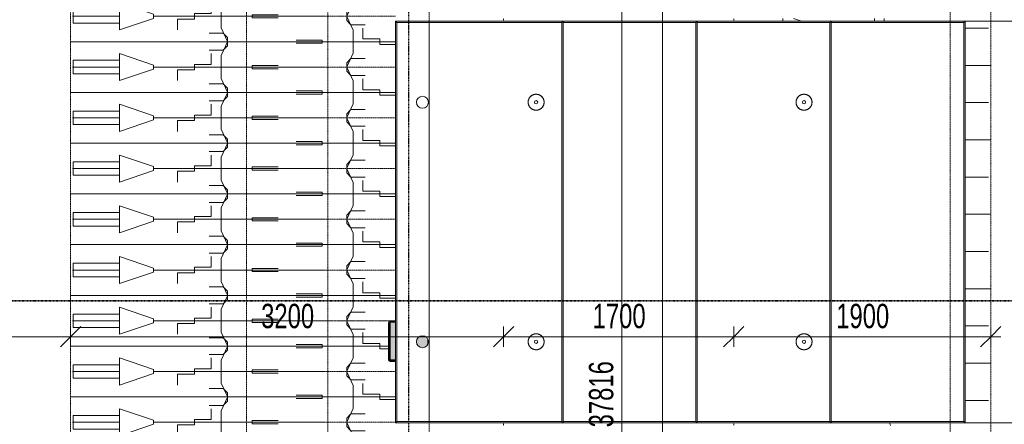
# Model space of a CAD drawing. Header units: millimetres. Extents: x -80560 to 110805, y -11020 to 52719.
# Tile 133 of 152: x 91418 to 98695, y 28285 to 31275. Entities that reach past the tile are written whole.
import ezdxf

# ---------------------------------------------------------------- set-up
doc = ezdxf.new("R2010")
doc.units = ezdxf.units.MM
for name, pattern in [('CENTER2', [20, 8, -4, 4, -4]), ('DASHDOT2', [8, 4, -2, 0, -2]), ('DASHED2-1', [3, 2, -1]), ('HIDDEN2', [4.5, 3, -1.5])]:
    doc.linetypes.add(name, pattern=pattern)
for name, color, linetype, lineweight in [('A-ANNO-DIMS', 211, 'Continuous', 9), ('A-ANNO-DIMS-100', 211, 'Continuous', 9), ('A-FLOR-OVHD', 1, 'DASHED2-1', 18), ('A-GENM', 13, 'Continuous', 18), ('A-GENM-HDLN', 13, 'DASHED2-1', 18), ('G-ANNO-SYMB', 111, 'Continuous', 9), ('S-COLS', 52, 'Continuous', 18), ('S-GRID', 1, 'Continuous', 9), ('S-STRS-MBND', 31, 'HIDDEN2', 18)]:
    doc.layers.add(name, color=color, linetype=linetype, lineweight=lineweight)
doc.styles.add('Arial_6', font='arial.ttf', dxfattribs={"width": 0.7, "height": 180})
doc.dimstyles.new('n3o_1_8', dxfattribs={"dimscale": 304.8, "dimtxt": 183.646692, "dimasz": 0.492126, "dimexe": 0.246063, "dimexo": 0.0625, "dimgap": 0.032808, "dimtad": 1, "dimdec": 0, "dimdsep": 46, "dimtxsty": 'Arial_6', "dimblk1": 'OBLIQUE', "dimblk2": 'OBLIQUE', "dimsah": 1, "dimcen": 0.09, "dimdle": 0.246063, "dimazin": 0, "dimtfac": 1, "dimtdec": 4, "dimtix": 1, "dimtmove": 0, "dimatfit": 3, "dimfxl": 0.246063, "dimfxlon": 1, "dimtvp": 1, "dimtolj": 1, "dimtzin": 0, "dimarcsym": 2})
doc.dimstyles.new('n3o_1_8_1', dxfattribs={"dimscale": 304.8, "dimtxt": 183.646692, "dimasz": 0.492126, "dimexe": 0.246063, "dimexo": 0.0625, "dimgap": 0.032808, "dimtad": 1, "dimdec": 0, "dimdsep": 46, "dimtxsty": 'Arial_6', "dimblk1": 'OBLIQUE', "dimblk2": 'OBLIQUE', "dimsah": 1, "dimcen": 0.09, "dimdle": 0.246063, "dimazin": 0, "dimtfac": 1, "dimtdec": 4, "dimtix": 1, "dimtmove": 2, "dimatfit": 3, "dimfxl": 0.246063, "dimfxlon": 1, "dimtvp": 1, "dimtolj": 1, "dimtzin": 0, "dimarcsym": 2})

# ---------------------------------------------------------------- blocks, each defined once
blk = doc.blocks.new('NLRS_28_SCO_UN_staalkolom koker betongevuld_gen_CGA - kolom A-1207033-DO_00 begane grond')
at = {"layer": 'S-COLS', "lineweight": 5}
h = blk.add_hatch(dxfattribs=at)
h.set_pattern_fill('FP_217', color=256, style=0, pattern_type=2)
h.set_pattern_definition([(45, (-69400, -28900), (-99.99975, 99.99975), []), (45, (-69315, -28900), (-99.99975, 99.99975), []), (45, (-69310, -28900), (-99.99975, 99.99975), []), (45, (-69305, -28900), (-99.99975, 99.99975), []), (45, (-69300, -28900), (-99.99975, 99.99975), []), (45, (-69295, -28900), (-99.99975, 99.99975), []), (45, (-69290, -28900), (-99.99975, 99.99975), []), (45, (-69285, -28900), (-99.99975, 99.99975), [])])
h.paths.add_polyline_path([(-138, -150), (-100, -148.9), (-100, -142), (-134, -142), (-139.7, -139.7), (-142, -134), (-142, 134), (-138.7, 140.1), (-134, 142), (-100, 142), (-100, 150), (-138.7, 149.7), (-146.5, 146.5), (-150, 138), (-150, -138), (-146.5, -146.5), (-138.7, -149.7)], flags=0)
h.paths.add_polyline_path([(142, -17.6), (142.5, -16.4), (144, -5), (142, 6.4), (142, -16.4)], flags=0)
at = {"layer": 'S-COLS', "lineweight": 9}
h = blk.add_hatch(color=256, dxfattribs=at)
h.paths.add_polyline_path([(-134, -142), (-100, -142), (-100, 142), (-134, 142), (-139.7, 139.7), (-142, 134), (-142, -134), (-138.7, -140.1)], flags=0)
h.paths.add_polyline_path([(100, -49), (111.4, -47.5), (122, -43.1), (132.4, -34.5), (138.1, -27), (142, -16.4), (140.9, 10.3), (137.1, 18.3), (131.1, 26.1), (122, 33.1), (111.4, 37.5), (100, 39), (88.6, 37.5), (78, 33.1), (68.9, 26.1), (61.9, 17), (57.5, 6.4), (56, -5), (57.5, -16.4), (61.9, -27), (68.9, -36.1), (78, -43.1), (88.6, -47.5)], flags=0)
at = {"layer": 'S-COLS'}
for p, q in [((-100, 150), (-138, 150)), ((-150, 138), (-150, -138)), ((-142, -134), (-142, 134)), ((-134, 142), (-100, 142)), ((142, 7.6), (142, -17.6)), ((-100, -142), (-134, -142)), ((-138, -150), (-100, -150))]:
    blk.add_line(p, q, dxfattribs=at)
at = {"layer": 'S-COLS', "lineweight": 35}
for p, q in [((-142, 134), (-142, -134)), ((-100, 142), (-134, 142)), ((142, -17.6), (142, 7.6)), ((-134, -142), (-100, -142))]:
    blk.add_line(p, q, dxfattribs=at)
at = {"layer": 'S-COLS'}
for centre, radius, start, end in [((-138, 138), 12, 90, 180), ((-134, 134), 8, 90, 180), ((-138, -138), 12, 180, 270), ((-134, -134), 8, 180, 270)]:
    blk.add_arc(centre, radius, start, end, dxfattribs=at)
at = {"layer": 'S-COLS', "lineweight": 35}
for centre, start, end in [((-134, 134), 90, 180), ((-134, -134), 180, 270)]:
    blk.add_arc(centre, 8, start, end, dxfattribs=at)
blk = doc.blocks.new('19112_SW_LeonardoCollege_R2020_rvt-1-DO_00 begane grond')
at = {"color": 50, "lineweight": 9}
blk.add_blockref('NLRS_28_SCO_UN_staalkolom koker betongevuld_gen_CGA - kolom A-1207033-DO_00 begane grond', (69400, 28900), dxfattribs=at)
blk = doc.blocks.new('95251-Leonardo College Leiden_rvt-1-DO_00 begane grond')
at = {"layer": 'A-GENM', "color": 130, "lineweight": 9}
for p, q in [((69300, 31265), (70530, 31265)), ((69300, 28295), (69300, 31265)), ((69300, 31265), (69310, 31255)), ((70530, 31255), (69310, 31255)), ((69310, 31255), (69310, 28305)), ((70530, 31265), (71520, 31265)), ((70535, 31260), (70530, 31265)), ((70535, 31260), (70530, 31255)), ((70530, 28305), (70530, 31255)), ((70540, 31255), (70535, 31260)), ((70540, 31255), (70540, 28305)), ((71520, 31255), (70540, 31255)), ((71520, 31265), (72510, 31265)), ((71525, 31260), (71520, 31265)), ((71525, 31260), (71520, 31255)), ((71520, 28305), (71520, 31255)), ((71530, 31255), (71525, 31260)), ((71530, 31255), (71530, 28305)), ((72510, 31255), (71530, 31255)), ((72510, 31265), (73500, 31265)), ((72515, 31260), (72510, 31265)), ((72515, 31260), (72510, 31255)), ((72510, 28305), (72510, 31255)), ((72520, 31255), (72515, 31260)), ((72520, 31255), (72520, 28305)), ((73500, 31255), (72520, 31255)), ((73505, 31260), (73500, 31265)), ((73505, 31260), (73500, 31255)), ((73500, 28305), (73500, 31255)), ((73510, 31255), (73505, 31260)), ((73510, 31255), (73510, 28305)), ((69310, 28305), (69300, 28295)), ((70530, 28295), (69300, 28295)), ((69310, 28305), (70530, 28305)), ((70530, 28305), (70535, 28300)), ((70530, 28295), (70535, 28300)), ((71520, 28295), (70530, 28295)), ((70535, 28300), (70540, 28305)), ((70540, 28305), (71520, 28305)), ((71520, 28305), (71525, 28300)), ((71520, 28295), (71525, 28300)), ((72510, 28295), (71520, 28295)), ((71525, 28300), (71530, 28305)), ((71530, 28305), (72510, 28305)), ((72510, 28305), (72515, 28300)), ((72510, 28295), (72515, 28300)), ((73500, 28295), (72510, 28295)), ((72515, 28300), (72520, 28305)), ((72520, 28305), (73500, 28305)), ((73500, 28305), (73505, 28300)), ((73500, 28295), (73505, 28300)), ((73505, 28300), (73510, 28305))]:
    blk.add_line(p, q, dxfattribs=at)
at = {"layer": 'A-GENM', "color": 130, "lineweight": 9, "flags": 128}
for points in [[(70340, 30724), (70337.6, 30724), (70335.3, 30723.8), (70332.9, 30723.6), (70330.6, 30723.2), (70328.3, 30722.8), (70326, 30722.3), (70323.7, 30721.7), (70321.4, 30721), (70319.2, 30720.2), (70317, 30719.3), (70314.9, 30718.4), (70312.8, 30717.3), (70310.7, 30716.2), (70308.7, 30715), (70306.7, 30713.7), (70304.8, 30712.3), (70302.9, 30710.9), (70301.1, 30709.4), (70299.4, 30707.8), (70297.7, 30706.1), (70296.1, 30704.4), (70294.5, 30702.6), (70293.1, 30700.7), (70291.7, 30698.8), (70290.4, 30696.9), (70289.1, 30694.9), (70288, 30692.8), (70286.9, 30690.7), (70285.9, 30688.6), (70285, 30686.4), (70284.2, 30684.2), (70283.5, 30681.9), (70282.8, 30679.6), (70282.3, 30677.3), (70281.9, 30675), (70281.5, 30672.7), (70281.2, 30670.3), (70281.1, 30668), (70281, 30665.6), (70281, 30663.3), (70281.1, 30660.9), (70281.4, 30658.6), (70281.7, 30656.2), (70282.1, 30653.9), (70282.5, 30651.6), (70283.1, 30649.3), (70283.8, 30647), (70284.6, 30644.8), (70285.4, 30642.6), (70286.4, 30640.4), (70287.4, 30638.3), (70288.5, 30636.2), (70289.7, 30634.2), (70290.9, 30632.2), (70292.3, 30630.3), (70293.7, 30628.4), (70295.2, 30626.6), (70296.8, 30624.8), (70298.4, 30623.1), (70300.1, 30621.5), (70301.9, 30619.9), (70303.8, 30618.4), (70305.6, 30617), (70307.6, 30615.7), (70309.6, 30614.4), (70311.6, 30613.3), (70313.7, 30612.2), (70315.9, 30611.2), (70318, 30610.2), (70320.2, 30609.4), (70322.5, 30608.7), (70324.7, 30608), (70327, 30607.4), (70329.3, 30607), (70331.7, 30606.6), (70334, 30606.3), (70336.4, 30606.1), (70338.7, 30606), (70340, 30606)], [(70340, 30606), (70342.4, 30606), (70344.7, 30606.2), (70347.1, 30606.4), (70349.4, 30606.8), (70351.7, 30607.2), (70354, 30607.7), (70356.3, 30608.3), (70358.6, 30609), (70360.8, 30609.8), (70363, 30610.7), (70365.1, 30611.6), (70367.2, 30612.7), (70369.3, 30613.8), (70371.3, 30615), (70373.3, 30616.3), (70375.2, 30617.7), (70377.1, 30619.1), (70378.9, 30620.6), (70380.6, 30622.2), (70382.3, 30623.9), (70383.9, 30625.6), (70385.5, 30627.4), (70386.9, 30629.3), (70388.3, 30631.2), (70389.6, 30633.1), (70390.9, 30635.1), (70392, 30637.2), (70393.1, 30639.3), (70394.1, 30641.4), (70395, 30643.6), (70395.8, 30645.8), (70396.5, 30648.1), (70397.2, 30650.4), (70397.7, 30652.7), (70398.1, 30655), (70398.5, 30657.3), (70398.8, 30659.7), (70398.9, 30662), (70399, 30664.4), (70399, 30666.7), (70398.9, 30669.1), (70398.6, 30671.4), (70398.3, 30673.8), (70397.9, 30676.1), (70397.5, 30678.4), (70396.9, 30680.7), (70396.2, 30683), (70395.4, 30685.2), (70394.6, 30687.4), (70393.6, 30689.6), (70392.6, 30691.7), (70391.5, 30693.8), (70390.3, 30695.8), (70389.1, 30697.8), (70387.7, 30699.7), (70386.3, 30701.6), (70384.8, 30703.4), (70383.2, 30705.2), (70381.6, 30706.9), (70379.9, 30708.5), (70378.1, 30710.1), (70376.2, 30711.6), (70374.4, 30713), (70372.4, 30714.3), (70370.4, 30715.6), (70368.4, 30716.7), (70366.3, 30717.8), (70364.1, 30718.8), (70362, 30719.8), (70359.8, 30720.6), (70357.5, 30721.3), (70355.3, 30722), (70353, 30722.6), (70350.7, 30723), (70348.3, 30723.4), (70346, 30723.7), (70343.6, 30723.9), (70341.3, 30724), (70340, 30724)], [(72320, 30724), (72317.6, 30724), (72315.3, 30723.8), (72312.9, 30723.6), (72310.6, 30723.2), (72308.3, 30722.8), (72306, 30722.3), (72303.7, 30721.7), (72301.4, 30721), (72299.2, 30720.2), (72297, 30719.3), (72294.9, 30718.4), (72292.8, 30717.3), (72290.7, 30716.2), (72288.7, 30715), (72286.7, 30713.7), (72284.8, 30712.3), (72282.9, 30710.9), (72281.1, 30709.4), (72279.4, 30707.8), (72277.7, 30706.1), (72276.1, 30704.4), (72274.5, 30702.6), (72273.1, 30700.7), (72271.7, 30698.8), (72270.4, 30696.9), (72269.1, 30694.9), (72268, 30692.8), (72266.9, 30690.7), (72265.9, 30688.6), (72265, 30686.4), (72264.2, 30684.2), (72263.5, 30681.9), (72262.8, 30679.6), (72262.3, 30677.3), (72261.9, 30675), (72261.5, 30672.7), (72261.2, 30670.3), (72261.1, 30668), (72261, 30665.6), (72261, 30663.3), (72261.1, 30660.9), (72261.4, 30658.6), (72261.7, 30656.2), (72262.1, 30653.9), (72262.5, 30651.6), (72263.1, 30649.3), (72263.8, 30647), (72264.6, 30644.8), (72265.4, 30642.6), (72266.4, 30640.4), (72267.4, 30638.3), (72268.5, 30636.2), (72269.7, 30634.2), (72270.9, 30632.2), (72272.3, 30630.3), (72273.7, 30628.4), (72275.2, 30626.6), (72276.8, 30624.8), (72278.4, 30623.1), (72280.1, 30621.5), (72281.9, 30619.9), (72283.8, 30618.4), (72285.6, 30617), (72287.6, 30615.7), (72289.6, 30614.4), (72291.6, 30613.3), (72293.7, 30612.2), (72295.9, 30611.2), (72298, 30610.2), (72300.2, 30609.4), (72302.5, 30608.7), (72304.7, 30608), (72307, 30607.4), (72309.3, 30607), (72311.7, 30606.6), (72314, 30606.3), (72316.4, 30606.1), (72318.7, 30606), (72320, 30606)], [(72320, 30606), (72322.4, 30606), (72324.7, 30606.2), (72327.1, 30606.4), (72329.4, 30606.8), (72331.7, 30607.2), (72334, 30607.7), (72336.3, 30608.3), (72338.6, 30609), (72340.8, 30609.8), (72343, 30610.7), (72345.1, 30611.6), (72347.2, 30612.7), (72349.3, 30613.8), (72351.3, 30615), (72353.3, 30616.3), (72355.2, 30617.7), (72357.1, 30619.1), (72358.9, 30620.6), (72360.6, 30622.2), (72362.3, 30623.9), (72363.9, 30625.6), (72365.5, 30627.4), (72366.9, 30629.3), (72368.3, 30631.2), (72369.6, 30633.1), (72370.9, 30635.1), (72372, 30637.2), (72373.1, 30639.3), (72374.1, 30641.4), (72375, 30643.6), (72375.8, 30645.8), (72376.5, 30648.1), (72377.2, 30650.4), (72377.7, 30652.7), (72378.1, 30655), (72378.5, 30657.3), (72378.8, 30659.7), (72378.9, 30662), (72379, 30664.4), (72379, 30666.7), (72378.9, 30669.1), (72378.6, 30671.4), (72378.3, 30673.8), (72377.9, 30676.1), (72377.5, 30678.4), (72376.9, 30680.7), (72376.2, 30683), (72375.4, 30685.2), (72374.6, 30687.4), (72373.6, 30689.6), (72372.6, 30691.7), (72371.5, 30693.8), (72370.3, 30695.8), (72369.1, 30697.8), (72367.7, 30699.7), (72366.3, 30701.6), (72364.8, 30703.4), (72363.2, 30705.2), (72361.6, 30706.9), (72359.9, 30708.5), (72358.1, 30710.1), (72356.2, 30711.6), (72354.4, 30713), (72352.4, 30714.3), (72350.4, 30715.6), (72348.4, 30716.7), (72346.3, 30717.8), (72344.1, 30718.8), (72342, 30719.8), (72339.8, 30720.6), (72337.5, 30721.3), (72335.3, 30722), (72333, 30722.6), (72330.7, 30723), (72328.3, 30723.4), (72326, 30723.7), (72323.6, 30723.9), (72321.3, 30724), (72320, 30724)], [(70340, 28954), (70337.6, 28954), (70335.3, 28953.8), (70332.9, 28953.6), (70330.6, 28953.2), (70328.3, 28952.8), (70326, 28952.3), (70323.7, 28951.7), (70321.4, 28951), (70319.2, 28950.2), (70317, 28949.3), (70314.9, 28948.4), (70312.8, 28947.3), (70310.7, 28946.2), (70308.7, 28945), (70306.7, 28943.7), (70304.8, 28942.3), (70302.9, 28940.9), (70301.1, 28939.4), (70299.4, 28937.8), (70297.7, 28936.1), (70296.1, 28934.4), (70294.5, 28932.6), (70293.1, 28930.7), (70291.7, 28928.8), (70290.4, 28926.9), (70289.1, 28924.9), (70288, 28922.8), (70286.9, 28920.7), (70285.9, 28918.6), (70285, 28916.4), (70284.2, 28914.2), (70283.5, 28911.9), (70282.8, 28909.6), (70282.3, 28907.3), (70281.9, 28905), (70281.5, 28902.7), (70281.2, 28900.3), (70281.1, 28898), (70281, 28895.6), (70281, 28893.3), (70281.1, 28890.9), (70281.4, 28888.6), (70281.7, 28886.2), (70282.1, 28883.9), (70282.5, 28881.6), (70283.1, 28879.3), (70283.8, 28877), (70284.6, 28874.8), (70285.4, 28872.6), (70286.4, 28870.4), (70287.4, 28868.3), (70288.5, 28866.2), (70289.7, 28864.2), (70290.9, 28862.2), (70292.3, 28860.3), (70293.7, 28858.4), (70295.2, 28856.6), (70296.8, 28854.8), (70298.4, 28853.1), (70300.1, 28851.5), (70301.9, 28849.9), (70303.8, 28848.4), (70305.6, 28847), (70307.6, 28845.7), (70309.6, 28844.4), (70311.6, 28843.3), (70313.7, 28842.2), (70315.9, 28841.2), (70318, 28840.2), (70320.2, 28839.4), (70322.5, 28838.7), (70324.7, 28838), (70327, 28837.4), (70329.3, 28837), (70331.7, 28836.6), (70334, 28836.3), (70336.4, 28836.1), (70338.7, 28836), (70340, 28836)], [(70340, 28836), (70342.4, 28836), (70344.7, 28836.2), (70347.1, 28836.4), (70349.4, 28836.8), (70351.7, 28837.2), (70354, 28837.7), (70356.3, 28838.3), (70358.6, 28839), (70360.8, 28839.8), (70363, 28840.7), (70365.1, 28841.6), (70367.2, 28842.7), (70369.3, 28843.8), (70371.3, 28845), (70373.3, 28846.3), (70375.2, 28847.7), (70377.1, 28849.1), (70378.9, 28850.6), (70380.6, 28852.2), (70382.3, 28853.9), (70383.9, 28855.6), (70385.5, 28857.4), (70386.9, 28859.3), (70388.3, 28861.2), (70389.6, 28863.1), (70390.9, 28865.1), (70392, 28867.2), (70393.1, 28869.3), (70394.1, 28871.4), (70395, 28873.6), (70395.8, 28875.8), (70396.5, 28878.1), (70397.2, 28880.4), (70397.7, 28882.7), (70398.1, 28885), (70398.5, 28887.3), (70398.8, 28889.7), (70398.9, 28892), (70399, 28894.4), (70399, 28896.7), (70398.9, 28899.1), (70398.6, 28901.4), (70398.3, 28903.8), (70397.9, 28906.1), (70397.5, 28908.4), (70396.9, 28910.7), (70396.2, 28913), (70395.4, 28915.2), (70394.6, 28917.4), (70393.6, 28919.6), (70392.6, 28921.7), (70391.5, 28923.8), (70390.3, 28925.8), (70389.1, 28927.8), (70387.7, 28929.7), (70386.3, 28931.6), (70384.8, 28933.4), (70383.2, 28935.2), (70381.6, 28936.9), (70379.9, 28938.5), (70378.1, 28940.1), (70376.2, 28941.6), (70374.4, 28943), (70372.4, 28944.3), (70370.4, 28945.6), (70368.4, 28946.7), (70366.3, 28947.8), (70364.1, 28948.8), (70362, 28949.8), (70359.8, 28950.6), (70357.5, 28951.3), (70355.3, 28952), (70353, 28952.6), (70350.7, 28953), (70348.3, 28953.4), (70346, 28953.7), (70343.6, 28953.9), (70341.3, 28954), (70340, 28954)], [(72320, 28954), (72317.6, 28954), (72315.3, 28953.8), (72312.9, 28953.6), (72310.6, 28953.2), (72308.3, 28952.8), (72306, 28952.3), (72303.7, 28951.7), (72301.4, 28951), (72299.2, 28950.2), (72297, 28949.3), (72294.9, 28948.4), (72292.8, 28947.3), (72290.7, 28946.2), (72288.7, 28945), (72286.7, 28943.7), (72284.8, 28942.3), (72282.9, 28940.9), (72281.1, 28939.4), (72279.4, 28937.8), (72277.7, 28936.1), (72276.1, 28934.4), (72274.5, 28932.6), (72273.1, 28930.7), (72271.7, 28928.8), (72270.4, 28926.9), (72269.1, 28924.9), (72268, 28922.8), (72266.9, 28920.7), (72265.9, 28918.6), (72265, 28916.4), (72264.2, 28914.2), (72263.5, 28911.9), (72262.8, 28909.6), (72262.3, 28907.3), (72261.9, 28905), (72261.5, 28902.7), (72261.2, 28900.3), (72261.1, 28898), (72261, 28895.6), (72261, 28893.3), (72261.1, 28890.9), (72261.4, 28888.6), (72261.7, 28886.2), (72262.1, 28883.9), (72262.5, 28881.6), (72263.1, 28879.3), (72263.8, 28877), (72264.6, 28874.8), (72265.4, 28872.6), (72266.4, 28870.4), (72267.4, 28868.3), (72268.5, 28866.2), (72269.7, 28864.2), (72270.9, 28862.2), (72272.3, 28860.3), (72273.7, 28858.4), (72275.2, 28856.6), (72276.8, 28854.8), (72278.4, 28853.1), (72280.1, 28851.5), (72281.9, 28849.9), (72283.8, 28848.4), (72285.6, 28847), (72287.6, 28845.7), (72289.6, 28844.4), (72291.6, 28843.3), (72293.7, 28842.2), (72295.9, 28841.2), (72298, 28840.2), (72300.2, 28839.4), (72302.5, 28838.7), (72304.7, 28838), (72307, 28837.4), (72309.3, 28837), (72311.7, 28836.6), (72314, 28836.3), (72316.4, 28836.1), (72318.7, 28836), (72320, 28836)], [(72320, 28836), (72322.4, 28836), (72324.7, 28836.2), (72327.1, 28836.4), (72329.4, 28836.8), (72331.7, 28837.2), (72334, 28837.7), (72336.3, 28838.3), (72338.6, 28839), (72340.8, 28839.8), (72343, 28840.7), (72345.1, 28841.6), (72347.2, 28842.7), (72349.3, 28843.8), (72351.3, 28845), (72353.3, 28846.3), (72355.2, 28847.7), (72357.1, 28849.1), (72358.9, 28850.6), (72360.6, 28852.2), (72362.3, 28853.9), (72363.9, 28855.6), (72365.5, 28857.4), (72366.9, 28859.3), (72368.3, 28861.2), (72369.6, 28863.1), (72370.9, 28865.1), (72372, 28867.2), (72373.1, 28869.3), (72374.1, 28871.4), (72375, 28873.6), (72375.8, 28875.8), (72376.5, 28878.1), (72377.2, 28880.4), (72377.7, 28882.7), (72378.1, 28885), (72378.5, 28887.3), (72378.8, 28889.7), (72378.9, 28892), (72379, 28894.4), (72379, 28896.7), (72378.9, 28899.1), (72378.6, 28901.4), (72378.3, 28903.8), (72377.9, 28906.1), (72377.5, 28908.4), (72376.9, 28910.7), (72376.2, 28913), (72375.4, 28915.2), (72374.6, 28917.4), (72373.6, 28919.6), (72372.6, 28921.7), (72371.5, 28923.8), (72370.3, 28925.8), (72369.1, 28927.8), (72367.7, 28929.7), (72366.3, 28931.6), (72364.8, 28933.4), (72363.2, 28935.2), (72361.6, 28936.9), (72359.9, 28938.5), (72358.1, 28940.1), (72356.2, 28941.6), (72354.4, 28943), (72352.4, 28944.3), (72350.4, 28945.6), (72348.4, 28946.7), (72346.3, 28947.8), (72344.1, 28948.8), (72342, 28949.8), (72339.8, 28950.6), (72337.5, 28951.3), (72335.3, 28952), (72333, 28952.6), (72330.7, 28953), (72328.3, 28953.4), (72326, 28953.7), (72323.6, 28953.9), (72321.3, 28954), (72320, 28954)]]:
    blk.add_lwpolyline(points, dxfattribs=at)
at = {"layer": 'A-GENM', "color": 130, "lineweight": 9}
for centre, radius, start, end in [((69500, 30665), 44, 90, 270), ((69500, 30665), 44, 270, 90), ((70340, 30665), 59, 90, 270), ((70340, 30665), 59, 270, 90), ((72320, 30665), 59, 90, 270), ((72320, 30665), 59, 270, 90), ((70340, 30665), 12, 90, 270), ((70340, 30665), 12, 270, 90), ((72320, 30665), 12, 90, 270), ((72320, 30665), 12, 270, 90), ((69500, 28895), 44, 90, 270), ((69500, 28895), 44, 270, 90), ((70340, 28895), 59, 90, 270), ((70340, 28895), 12, 90, 270), ((70340, 28895), 59, 270, 90), ((70340, 28895), 12, 270, 90), ((72320, 28895), 59, 90, 270), ((72320, 28895), 12, 90, 270), ((72320, 28895), 59, 270, 90), ((72320, 28895), 12, 270, 90)]:
    blk.add_arc(centre, radius, start, end, dxfattribs=at)
blk = doc.blocks.new('00_EHA_GEN_normaal fiets_small - 00_EHA_GEN_normaal fiets_breed-V128-DO_00 begane grond')
at = {"layer": 'A-GENM'}
for p, q in [((-884.1, 0), (-710, 0)), ((-884.1, 0), (-710, 0)), ((-112.6, -73), (-112.6, -53)), ((-39.6, -53), (-39.6, -73)), ((558.4, -73), (499.6, -53)), ((637.8, -53), (637.8, -73))]:
    blk.add_line(p, q, dxfattribs=at)
at = {"layer": 'A-GENM-HDLN'}
for p, q in [((-900, -275), (-900, 275)), ((-710, 275), (-900, 275)), ((1000, -73), (1000, -53)), ((-900, -275), (-710, -275))]:
    blk.add_line(p, q, dxfattribs=at)
blk = doc.blocks.new('00_EHA_GEN_normaal fiets_small - 00_EHA_GEN_normaal fiets_breed-V129-DO_00 begane grond')
at = {"layer": 'A-GENM'}
for p, q in [((496.6, 52), (498.5, 52.6)), ((-884.1, 0), (-710, 0)), ((-884.1, 0), (-710, 0)), ((428.6, -28.9), (427.2, -28.4))]:
    blk.add_line(p, q, dxfattribs=at)
at = {"layer": 'A-GENM-HDLN'}
for p, q in [((-900, -275), (-900, 275)), ((-710, 275), (-900, 275)), ((-900, -275), (-710, -275))]:
    blk.add_line(p, q, dxfattribs=at)
blk = doc.blocks.new('00_EHA_GEN_normaal fiets_small - 00_EHA_GEN_normaal fiets_breed-V127-DO_00 begane grond')
at = {"layer": 'A-GENM'}
blk.add_line((-884.1, 0), (-710, 0), dxfattribs=at)
blk.add_line((-884.1, 0), (-710, 0), dxfattribs=at)
at = {"layer": 'A-GENM-HDLN'}
for p, q in [((-900, -275), (-900, 275)), ((-710, 275), (-900, 275)), ((-900, -275), (-710, -275))]:
    blk.add_line(p, q, dxfattribs=at)
blk = doc.blocks.new('00_EHA_GEN_normaal fiets_small - 00_EHA_GEN_normaal fiets_breed-V130-DO_00 begane grond')
at = {"layer": 'A-GENM'}
for p, q in [((-159.6, 185.5), (-159.6, 187)), ((-150.9, 167), (-159.6, 185.5)), ((-884.1, 0), (-710, 0)), ((-884.1, 0), (-710, 0))]:
    blk.add_line(p, q, dxfattribs=at)
at = {"layer": 'A-GENM-HDLN'}
for p, q in [((-900, -275), (-900, 275)), ((-710, 275), (-900, 275)), ((1000, 167), (1000, 187)), ((-900, -275), (-710, -275))]:
    blk.add_line(p, q, dxfattribs=at)
blk = doc.blocks.new('00_EHA_GEN_normaal fiets_small - 00_EHA_GEN_normaal fiets_small-30428891-DO_00 begane grond')
at = {"layer": 'A-GENM'}
for p, q in [((-159.6, 218.1), (-128.3, 250)), ((-128.3, 250), (-22.6, 250)), ((-159.6, 185.5), (-159.6, 218.1)), ((-112.6, 85.2), (-159.6, 185.5)), ((-112.6, -85.2), (-112.6, 85.2)), ((210.7, 100), (210.7, 20)), ((387.8, 15), (637.8, 100)), ((637.8, 100), (637.8, -100)), ((-342.4, 12), (-534.1, 12)), ((-342.4, -12), (-342.4, 12)), ((85.6, 20), (85.6, -20)), ((210.7, 20), (85.6, 20)), ((387.8, -15), (387.8, 15)), ((638.7, 50), (981.9, 50)), ((981.9, 50), (981.9, -50)), ((-884.1, 0), (387.8, 0)), ((-884.1, 0), (387.8, 0)), ((-534.1, -12), (-342.4, -12)), ((-39.6, -20), (-39.6, -100)), ((85.6, -20), (-39.6, -20)), ((637.8, -100), (387.8, -15)), ((986.1, 0), (637.8, 0)), ((981.9, -50), (638.7, -50)), ((-159.6, -185.5), (-112.6, -85.2)), ((-159.6, -218), (-159.6, -185.5)), ((-128.3, -250), (-159.6, -218)), ((-22.6, -250), (-128.3, -250))]:
    blk.add_line(p, q, dxfattribs=at)
at = {"layer": 'A-GENM-HDLN'}
for p, q in [((-900, -187.5), (-900, 187.5)), ((1000, 187.5), (-900, 187.5)), ((1000, -187.5), (1000, 187.5)), ((-900, -187.5), (1000, -187.5))]:
    blk.add_line(p, q, dxfattribs=at)
blk = doc.blocks.new('00_EHA_GEN_normaal fiets_small - 00_EHA_GEN_normaal fiets_small-V161-DO_00 begane grond')
at = {"layer": 'A-GENM'}
for p, q in [((-128.3, 250), (-159.6, 218)), ((-22.6, 250), (-128.3, 250)), ((-159.6, 218), (-159.6, 185.5)), ((-159.6, 185.5), (-112.6, 85.2)), ((-112.6, 85.2), (-112.6, -85.2)), ((-39.6, 20), (-39.6, 100)), ((-884.1, 0), (200, 0)), ((-884.1, 0), (200, 0)), ((-534.1, 12), (-342.4, 12)), ((-342.4, 12), (-342.4, -12)), ((85.6, 20), (-39.6, 20)), ((85.6, -20), (85.6, 20)), ((-342.4, -12), (-534.1, -12)), ((200, -20), (85.6, -20)), ((-112.6, -85.2), (-159.6, -185.5)), ((-159.6, -185.5), (-159.6, -218.1)), ((-159.6, -218.1), (-128.3, -250)), ((-128.3, -250), (-22.6, -250))]:
    blk.add_line(p, q, dxfattribs=at)
at = {"layer": 'A-GENM-HDLN'}
for p, q in [((-900, 187.5), (-900, -187.5)), ((-900, 187.5), (200, 187.5)), ((200, -187.5), (-900, -187.5))]:
    blk.add_line(p, q, dxfattribs=at)
blk = doc.blocks.new('00_EHA_GEN_normaal fiets_small - 00_EHA_GEN_normaal fiets_small-V164-DO_00 begane grond')
at = {"layer": 'A-GENM'}
for p, q in [((-128.3, 250), (-159.6, 218)), ((-22.6, 250), (-128.3, 250)), ((-159.6, 218), (-159.6, 185.5)), ((-159.6, 185.5), (-112.6, 85.2)), ((-112.6, 85.2), (-112.6, -85.2)), ((-39.6, 20), (-39.6, 100)), ((-884.1, 0), (200, 0)), ((-884.1, 0), (200, 0)), ((-534.1, 12), (-342.4, 12)), ((-342.4, 12), (-342.4, -12)), ((85.6, 20), (-39.6, 20)), ((85.6, -20), (85.6, 20)), ((-342.4, -12), (-534.1, -12)), ((200, -20), (85.6, -20)), ((-112.6, -85.2), (-159.6, -185.5)), ((-159.6, -185.5), (-159.6, -218.1)), ((-159.6, -218.1), (-128.3, -250)), ((-128.3, -250), (-22.6, -250))]:
    blk.add_line(p, q, dxfattribs=at)
at = {"layer": 'A-GENM-HDLN'}
for p, q in [((-900, 187.5), (-900, -187.5)), ((-900, 187.5), (200, 187.5)), ((1000, 172.5), (1000, 152.5)), ((200, -187.5), (-900, -187.5))]:
    blk.add_line(p, q, dxfattribs=at)
blk = doc.blocks.new('00_EHA_GEN_normaal fiets_small - 00_EHA_GEN_normaal fiets_small-V165-DO_00 begane grond')
at = {"layer": 'A-GENM'}
for p, q in [((-128.3, 250), (-159.6, 218)), ((-22.6, 250), (-128.3, 250)), ((-159.6, 218), (-159.6, 185.5)), ((-159.6, 185.5), (-112.6, 85.2)), ((-112.6, 85.2), (-112.6, -85.2)), ((-39.6, 20), (-39.6, 100)), ((-884.1, 0), (200, 0)), ((-884.1, 0), (200, 0)), ((-534.1, 12), (-342.4, 12)), ((-342.4, 12), (-342.4, -12)), ((85.6, 20), (-39.6, 20)), ((85.6, -20), (85.6, 20)), ((-342.4, -12), (-534.1, -12)), ((200, -20), (85.6, -20)), ((-112.6, -85.2), (-159.6, -185.5)), ((-159.6, -185.5), (-159.6, -218.1)), ((-159.6, -218.1), (-128.3, -250)), ((-128.3, -250), (-22.6, -250))]:
    blk.add_line(p, q, dxfattribs=at)
at = {"layer": 'A-GENM-HDLN'}
for p, q in [((-900, 187.5), (-900, -187.5)), ((-900, 187.5), (200, 187.5)), ((161.3, -187.5), (-900, -187.5))]:
    blk.add_line(p, q, dxfattribs=at)
blk = doc.blocks.new('00_EHA_GEN_normaal fiets_small - 00_EHA_GEN_normaal fiets_small-V166-DO_00 begane grond')
at = {"layer": 'A-GENM'}
for p, q in [((-128.3, 250), (-159.6, 218)), ((-22.6, 250), (-128.3, 250)), ((-159.6, 218), (-159.6, 185.5)), ((-159.6, 185.5), (-112.6, 85.2)), ((-112.6, 85.2), (-112.6, -85.2)), ((-39.6, 20), (-39.6, 100)), ((-884.1, 0), (150, 0)), ((-884.1, 0), (150, 0)), ((-534.1, 12), (-342.4, 12)), ((-342.4, 12), (-342.4, -12)), ((85.6, 20), (-39.6, 20)), ((85.6, -20), (85.6, 20)), ((-342.4, -12), (-534.1, -12)), ((150, -20), (85.6, -20)), ((-112.6, -85.2), (-159.6, -185.5)), ((-159.6, -185.5), (-159.6, -218.1)), ((-159.6, -218.1), (-128.3, -250)), ((-128.3, -250), (-22.6, -250))]:
    blk.add_line(p, q, dxfattribs=at)
at = {"layer": 'A-GENM-HDLN'}
for p, q in [((-900, 187.5), (-900, -187.5)), ((-900, 187.5), (161.3, 187.5)), ((200, -187.5), (-900, -187.5))]:
    blk.add_line(p, q, dxfattribs=at)
blk = doc.blocks.new('00_EHA_GEN_normaal fiets_small - 00_EHA_GEN_normaal fiets_small-V167-DO_00 begane grond')
at = {"layer": 'A-GENM'}
for p, q in [((-128.3, 250), (-159.6, 218)), ((-22.6, 250), (-128.3, 250)), ((-159.6, 218), (-159.6, 185.5)), ((-159.6, 185.5), (-112.6, 85.2)), ((-112.6, 85.2), (-112.6, -85.2)), ((-39.6, 20), (-39.6, 100)), ((-884.1, 0), (200, 0)), ((-884.1, 0), (200, 0)), ((-534.1, 12), (-342.4, 12)), ((-342.4, 12), (-342.4, -12)), ((85.6, 20), (-39.6, 20)), ((85.6, -20), (85.6, 20)), ((-342.4, -12), (-534.1, -12)), ((200, -20), (85.6, -20)), ((-112.6, -85.2), (-159.6, -185.5)), ((-159.6, -185.5), (-159.6, -218.1)), ((-159.6, -218.1), (-128.3, -250)), ((-128.3, -250), (-22.6, -250))]:
    blk.add_line(p, q, dxfattribs=at)
at = {"layer": 'A-GENM-HDLN'}
for p, q in [((-900, 187.5), (-900, -187.5)), ((-900, 187.5), (200, 187.5)), ((1000, 182.5), (1000, 162.5)), ((200, -187.5), (-900, -187.5))]:
    blk.add_line(p, q, dxfattribs=at)
blk = doc.blocks.new('DIMBLOCK26-DO_00 begane grond')
at = {"layer": 'A-ANNO-DIMS-100'}
for p, q in [((90094.8, 28931.8), (90169.8, 29006.8)), ((90094.8, 29006.8), (90094.8, 28856.8)), ((90094.8, 28931.8), (90094.8, 29006.8)), ((91794.8, 28931.8), (91869.8, 29006.8)), ((91794.8, 29006.8), (91794.8, 28856.8)), ((91794.8, 28931.8), (91794.8, 29006.8)), ((90094.8, 28931.8), (90019.8, 28856.8)), ((90094.8, 28931.8), (91794.8, 28931.8)), ((91794.8, 28931.8), (91719.8, 28856.8))]:
    blk.add_line(p, q, dxfattribs=at)
at = {"layer": 'A-ANNO-DIMS-100', "color": 0, "insert": (90752.7, 29175.4), "char_height": 180, "width": 461.094, "attachment_point": 1, "line_spacing_factor": 0.941778, "style": 'Arial_6'}
blk.add_mtext('1700', dxfattribs=at)
blk = doc.blocks.new('_Oblique')
at = {"color": 0, "linetype": 'ByBlock', "lineweight": -2}
blk.add_line((-0.5, -0.5), (0.5, 0.5), dxfattribs=at)
blk = doc.blocks.new('DIMBLOCK27-DO_00 begane grond')
at = {"layer": 'A-ANNO-DIMS-100'}
for p, q in [((91794.8, 28931.8), (91869.8, 29006.8)), ((91794.8, 29006.8), (91794.8, 28856.8)), ((91794.8, 28931.8), (91794.8, 29006.8)), ((94994.8, 28931.8), (95069.8, 29006.8)), ((94994.8, 29006.8), (94994.8, 28856.8)), ((94994.8, 28931.8), (94994.8, 29006.8)), ((91794.8, 28931.8), (91719.8, 28856.8)), ((91794.8, 28931.8), (94994.8, 28931.8)), ((94994.8, 28931.8), (94919.8, 28856.8))]:
    blk.add_line(p, q, dxfattribs=at)
at = {"layer": 'A-ANNO-DIMS-100', "color": 0, "insert": (93202.7, 29175.4), "char_height": 180, "width": 461.094, "attachment_point": 1, "line_spacing_factor": 0.941778, "style": 'Arial_6'}
blk.add_mtext('3200', dxfattribs=at)
blk = doc.blocks.new('DIMBLOCK28-DO_00 begane grond')
at = {"layer": 'A-ANNO-DIMS-100'}
for p, q in [((94994.8, 28931.8), (95069.8, 29006.8)), ((94994.8, 29006.8), (94994.8, 28856.8)), ((94994.8, 28931.8), (94994.8, 29006.8)), ((96694.8, 28931.8), (96769.8, 29006.8)), ((96694.8, 29006.8), (96694.8, 28856.8)), ((96694.8, 28931.8), (96694.8, 29006.8)), ((94994.8, 28931.8), (94919.8, 28856.8)), ((94994.8, 28931.8), (96694.8, 28931.8)), ((96694.8, 28931.8), (96619.8, 28856.8))]:
    blk.add_line(p, q, dxfattribs=at)
at = {"layer": 'A-ANNO-DIMS-100', "color": 0, "insert": (95652.7, 29175.4), "char_height": 180, "width": 461.094, "attachment_point": 1, "line_spacing_factor": 0.941778, "style": 'Arial_6'}
blk.add_mtext('1700', dxfattribs=at)
blk = doc.blocks.new('DIMBLOCK29-DO_00 begane grond')
at = {"layer": 'A-ANNO-DIMS-100'}
for p, q in [((96694.8, 28931.8), (96769.8, 29006.8)), ((96694.8, 29006.8), (96694.8, 28856.8)), ((96694.8, 28931.8), (96694.8, 29006.8)), ((98594.8, 28931.8), (98669.8, 29006.8)), ((98594.8, 29006.8), (98594.8, 28856.8)), ((98594.8, 28931.8), (98594.8, 29006.8)), ((96694.8, 28931.8), (96619.8, 28856.8)), ((96694.8, 28931.8), (98669.8, 28931.8)), ((98594.8, 28931.8), (98519.8, 28856.8))]:
    blk.add_line(p, q, dxfattribs=at)
at = {"layer": 'A-ANNO-DIMS-100', "color": 0, "insert": (97452.7, 29175.4), "char_height": 180, "width": 461.094, "attachment_point": 1, "line_spacing_factor": 0.941778, "style": 'Arial_6'}
blk.add_mtext('1900', dxfattribs=at)
blk = doc.blocks.new('DIMBLOCK251-DO_00 begane grond')
at = {"layer": 'A-ANNO-DIMS-100'}
for p, q in [((96168.5, 35042), (96093.5, 35117)), ((96243.5, 35042), (96093.5, 35042)), ((96168.5, 9917), (96168.5, 35042)), ((96168.5, 35042), (96243.5, 34967)), ((96168.5, 35042), (96243.5, 35042)), ((96168.5, 9992), (96093.5, 10067)), ((96093.5, 9992), (96243.5, 9992)), ((96168.5, 9992), (96093.5, 9992)), ((96168.5, 9992), (96243.5, 9917))]:
    blk.add_line(p, q, dxfattribs=at)
at = {"layer": 'A-ANNO-DIMS-100', "color": 0, "insert": (95924.8, 22276.8), "char_height": 180, "width": 576.368, "attachment_point": 1, "rotation": 90, "line_spacing_factor": 0.941778, "style": 'Arial_6'}
blk.add_mtext('25050', dxfattribs=at)
blk = doc.blocks.new('DIMBLOCK253-DO_00 begane grond')
at = {"layer": 'A-ANNO-DIMS-100'}
for p, q in [((95868.5, 47808), (95793.5, 47883)), ((95868.5, 47883), (95868.5, 9917)), ((95943.5, 47808), (95793.5, 47808)), ((95868.5, 47808), (95943.5, 47733)), ((95868.5, 47808), (95943.5, 47808)), ((95868.5, 9992), (95793.5, 10067)), ((95943.5, 9992), (95793.5, 9992)), ((95868.5, 9992), (95943.5, 9917)), ((95868.5, 9992), (95943.5, 9992))]:
    blk.add_line(p, q, dxfattribs=at)
at = {"layer": 'A-ANNO-DIMS-100', "color": 0, "insert": (95624.8, 28262.4), "char_height": 180, "width": 576.368, "attachment_point": 1, "rotation": 90, "line_spacing_factor": 0.941778, "style": 'Arial_6'}
blk.add_mtext('37816', dxfattribs=at)

msp = doc.modelspace()

# ---------------------------------------------------------------- linework, layer by layer
at = {"layer": 'A-FLOR-OVHD'}
for p, q in [((94444.8, 35057.3), (94444.8, 10300)), ((98294.8, 35057.3), (98294.8, 9997.3))]:
    msp.add_line(p, q, dxfattribs=at)
at = {"layer": 'G-ANNO-SYMB', "linetype": 'DASHDOT2', "lineweight": 35}
msp.add_line((38786.5, 29198), (100890.9, 29198), dxfattribs=at)
at = {"layer": 'S-GRID', "linetype": 'CENTER2', "lineweight": 25}
msp.add_line((94294.8, 4383.3), (94294.8, 52119.1), dxfattribs=at)
at = {"layer": 'S-STRS-MBND'}
for p, q in [((94444.8, 28295), (94444.8, 31265)), ((100532.4, 31265), (94444.8, 31265)), ((95434.8, 28295), (95434.8, 31265)), ((96424.8, 28295), (96424.8, 31265)), ((97414.8, 28295), (97414.8, 31265)), ((98404.8, 28295), (98404.8, 31265)), ((101917.3, 28295), (94444.8, 28295))]:
    msp.add_line(p, q, dxfattribs=at)

# ---------------------------------------------------------------- block references
at = {"color": 250, "lineweight": 5}
for name in ['19112_SW_LeonardoCollege_R2020_rvt-1-DO_00 begane grond', '95251-Leonardo College Leiden_rvt-1-DO_00 begane grond']:
    msp.add_blockref(name, (24894.8, 0), dxfattribs=at)
at = {"layer": 'A-GENM'}
for name, p in [('00_EHA_GEN_normaal fiets_small - 00_EHA_GEN_normaal fiets_small-V161-DO_00 begane grond', (93994.8, 31487.5)), ('00_EHA_GEN_normaal fiets_small - 00_EHA_GEN_normaal fiets_small-V164-DO_00 begane grond', (93994.8, 31112.5)), ('00_EHA_GEN_normaal fiets_small - 00_EHA_GEN_normaal fiets_small-V161-DO_00 begane grond', (93994.8, 30737.5)), ('00_EHA_GEN_normaal fiets_small - 00_EHA_GEN_normaal fiets_small-V161-DO_00 begane grond', (93994.8, 30362.5)), ('00_EHA_GEN_normaal fiets_small - 00_EHA_GEN_normaal fiets_small-V161-DO_00 begane grond', (93994.8, 29987.5)), ('00_EHA_GEN_normaal fiets_small - 00_EHA_GEN_normaal fiets_small-V161-DO_00 begane grond', (93994.8, 29612.5)), ('00_EHA_GEN_normaal fiets_small - 00_EHA_GEN_normaal fiets_small-V165-DO_00 begane grond', (93994.8, 29237.5)), ('00_EHA_GEN_normaal fiets_small - 00_EHA_GEN_normaal fiets_small-V166-DO_00 begane grond', (93994.8, 28862.5)), ('00_EHA_GEN_normaal fiets_small - 00_EHA_GEN_normaal fiets_small-V161-DO_00 begane grond', (93994.8, 28487.5)), ('00_EHA_GEN_normaal fiets_small - 00_EHA_GEN_normaal fiets_small-V167-DO_00 begane grond', (93994.8, 28112.5))]:
    msp.add_blockref(name, p, dxfattribs=at)
at = {"layer": 'A-GENM', "rotation": 180}
for name, p in [('00_EHA_GEN_normaal fiets_small - 00_EHA_GEN_normaal fiets_small-30428891-DO_00 begane grond', (92794.8, 31300)), ('00_EHA_GEN_normaal fiets_small - 00_EHA_GEN_normaal fiets_breed-V128-DO_00 begane grond', (97694.8, 31212)), ('00_EHA_GEN_normaal fiets_small - 00_EHA_GEN_normaal fiets_small-30428891-DO_00 begane grond', (92794.8, 30925)), ('00_EHA_GEN_normaal fiets_small - 00_EHA_GEN_normaal fiets_breed-V129-DO_00 begane grond', (97694.8, 30662)), ('00_EHA_GEN_normaal fiets_small - 00_EHA_GEN_normaal fiets_small-30428891-DO_00 begane grond', (92794.8, 30550)), ('00_EHA_GEN_normaal fiets_small - 00_EHA_GEN_normaal fiets_small-30428891-DO_00 begane grond', (92794.8, 30175)), ('00_EHA_GEN_normaal fiets_small - 00_EHA_GEN_normaal fiets_breed-V127-DO_00 begane grond', (97694.8, 30112)), ('00_EHA_GEN_normaal fiets_small - 00_EHA_GEN_normaal fiets_small-30428891-DO_00 begane grond', (92794.8, 29800)), ('00_EHA_GEN_normaal fiets_small - 00_EHA_GEN_normaal fiets_breed-V127-DO_00 begane grond', (97694.8, 29562)), ('00_EHA_GEN_normaal fiets_small - 00_EHA_GEN_normaal fiets_small-30428891-DO_00 begane grond', (92794.8, 29425)), ('00_EHA_GEN_normaal fiets_small - 00_EHA_GEN_normaal fiets_small-30428891-DO_00 begane grond', (92794.8, 29050)), ('00_EHA_GEN_normaal fiets_small - 00_EHA_GEN_normaal fiets_breed-V127-DO_00 begane grond', (97694.8, 29012)), ('00_EHA_GEN_normaal fiets_small - 00_EHA_GEN_normaal fiets_small-30428891-DO_00 begane grond', (92794.8, 28675)), ('00_EHA_GEN_normaal fiets_small - 00_EHA_GEN_normaal fiets_breed-V130-DO_00 begane grond', (97694.8, 28462)), ('00_EHA_GEN_normaal fiets_small - 00_EHA_GEN_normaal fiets_small-30428891-DO_00 begane grond', (92794.8, 28300))]:
    msp.add_blockref(name, p, dxfattribs=at)

# ---------------------------------------------------------------- dimensions: what is measured, and where the dimension line sits
at = {"layer": 'A-ANNO-DIMS'}
dim = msp.add_linear_dim(base=(95868.5, 9992), p1=(95943.5, 47808), p2=(95943.5, 9992), angle=90, dimstyle='n3o_1_8_1', override={"dimpost": '<>', "dimfxl": 37816}, dxfattribs=at)
dim.commit()
dim.dimension.update_dxf_attribs({"geometry": 'DIMBLOCK253-DO_00 begane grond', "text_midpoint": (95744.8, 28550.6), "dimtype": 160, "text_rotation": 90})
dim = msp.add_linear_dim(base=(96168.5, 35042), p1=(96093.5, 9992), p2=(96243.5, 35042), angle=90, dimstyle='n3o_1_8', override={"dimpost": '<>', "dimfxl": 25050.449098}, dxfattribs=at)
dim.commit()
dim.dimension.update_dxf_attribs({"geometry": 'DIMBLOCK251-DO_00 begane grond', "text_midpoint": (96066.6, 22517)})
for base, p1, p2, override, picture, middle in [((91794.8, 28931.8), (90094.8, 29006.8), (91794.8, 29006.8), {"dimpost": '<>', "dimfxl": 1700}, 'DIMBLOCK26-DO_00 begane grond', (90944.8, 29033.7)), ((94994.8, 28931.8), (91794.8, 29006.8), (94994.8, 29006.8), {"dimpost": '<>', "dimfxl": 3200}, 'DIMBLOCK27-DO_00 begane grond', (93394.8, 29033.7)), ((96694.8, 28931.8), (94994.8, 29006.8), (96694.8, 29006.8), {"dimpost": '<>', "dimfxl": 1700}, 'DIMBLOCK28-DO_00 begane grond', (95844.8, 29033.7)), ((98594.8, 28931.8), (96694.8, 29006.8), (98594.8, 29006.8), {"dimpost": '<>', "dimfxl": 1900}, 'DIMBLOCK29-DO_00 begane grond', (97644.8, 29033.7))]:
    dim = msp.add_linear_dim(base=base, p1=p1, p2=p2, dimstyle='n3o_1_8', override=override, dxfattribs=at)
    dim.commit()
    dim.dimension.update_dxf_attribs({"geometry": picture, "text_midpoint": middle})

doc.saveas('drawing.dxf')
